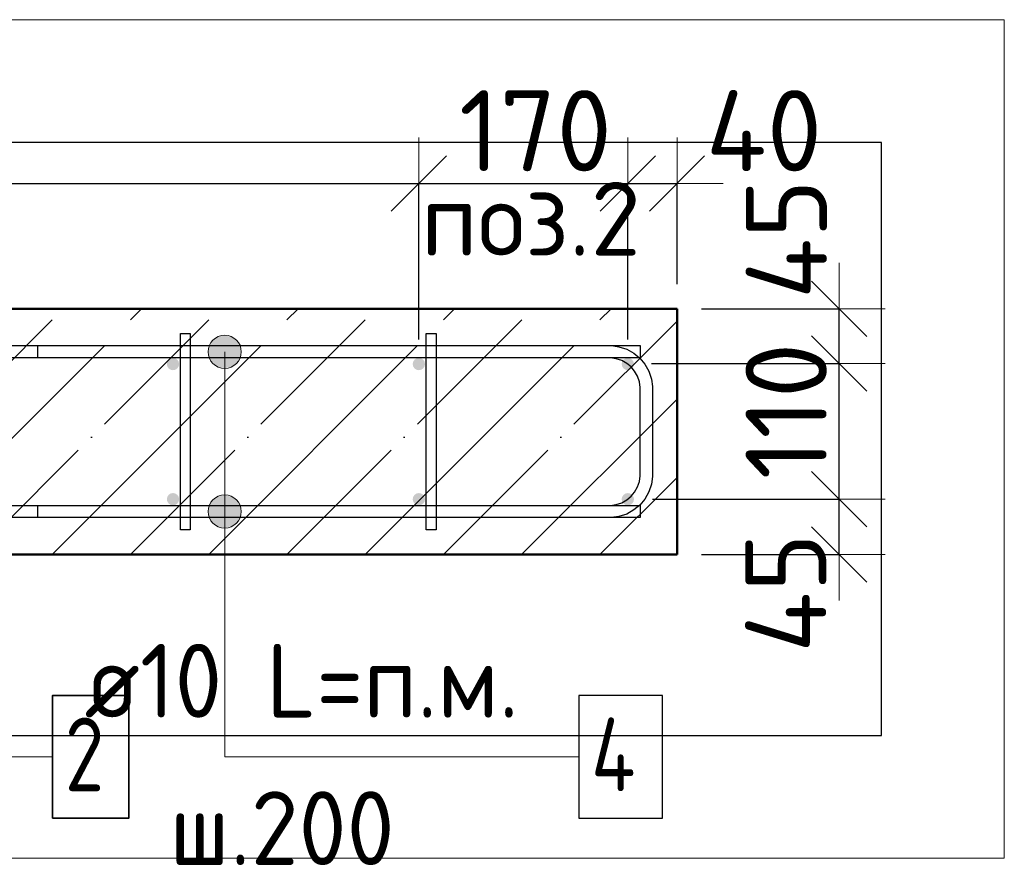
# Model space of a CAD drawing. Header units: millimetres. Extents: x -26477 to 45326, y 46540 to 77465.
# Tile 13 of 50: x -18841 to -18040, y 66775 to 67464. Entities that reach past the tile are written whole.
import ezdxf

# ---------------------------------------------------------------- set-up
doc = ezdxf.new("R2010")
doc.units = ezdxf.units.MM
doc.header["$PDMODE"] = 65
doc.linetypes.add('______11', pattern=[150, 120, -15, 0, -15])
doc.linetypes.add('______5', pattern=[330, 240, -30, 30, -30])
for name, color, linetype, lineweight in [('Standard', 7, 'Continuous', 25), ('Арм.стержн. Арматура края', 96, 'Continuous', 35), ('Арм.стержн. вертикальными 1', 22, 'Continuous', 35), ('Арм.стержн.горизонт. 1', 180, 'Continuous', 35), ('Размерная линия_ общее', 7, 'Continuous', 13)]:
    doc.layers.add(name, color=color, linetype=linetype, lineweight=lineweight)
doc.layers.add('Арм.стержн.Стяжки', color=7, linetype='Continuous', lineweight=35, true_color=0x501e0f)
doc.styles.add('ISOCPEUR', font='ISOCPEUR')
doc.dimstyles.new('DIMSTYLE_4', dxfattribs={"dimtxt": 66, "dimasz": 75, "dimexe": 0, "dimexo": 0, "dimgap": 33, "dimtad": 2, "dimdec": 0, "dimrnd": 5, "dimzin": 12, "dimdsep": 46, "dimtxsty": 'ISOCPEUR', "dimblk1": 'ALL_ML_STRICH', "dimblk2": 'ALL_ML_STRICH', "dimsah": 1, "dimcen": 0, "dimclrd": 7, "dimclre": 256, "dimclrt": 7, "dimadec": 0, "dimazin": 0, "dimtfac": 1, "dimtdec": 0, "dimtix": 1, "dimtmove": 2, "dimatfit": 3, "dimfxl": 0, "dimtvp": 1.2, "dimtzin": 0, "dimlwd": 0, "dimlwe": -3, "dimarcsym": 0})
doc.dimstyles.new('DIMSTYLE_5', dxfattribs={"dimtxt": 66, "dimasz": 75, "dimexe": 0, "dimexo": 0, "dimgap": 33, "dimtad": 2, "dimdec": 0, "dimrnd": 5, "dimzin": 12, "dimdsep": 46, "dimtxsty": 'ISOCPEUR', "dimblk1": 'ALL_ML_STRICH', "dimblk2": 'ALL_ML_STRICH', "dimsah": 1, "dimcen": 0, "dimclrd": 7, "dimclre": 256, "dimclrt": 7, "dimadec": 0, "dimazin": 0, "dimtfac": 1, "dimtdec": 0, "dimtix": 1, "dimtmove": 2, "dimatfit": 3, "dimfxl": 0, "dimtzin": 0, "dimlwd": 0, "dimlwe": -3, "dimarcsym": 0})

# ---------------------------------------------------------------- blocks, each defined once
blk = doc.blocks.new('ALL_ML_STRICH')
at = {"color": 0, "linetype": 'ByBlock', "lineweight": -2}
for p, q in [((0, -0.5), (0, 0.5)), ((-0.3, -0.3), (0.3, 0.3)), ((-1, 0), (0.5, 0))]:
    blk.add_line(p, q, dxfattribs=at)
blk = doc.blocks.new('*D31')
at = {"layer": 'DEFPOINTS', "color": 7, "linetype": 'Continuous', "lineweight": 13, "transparency": 33554687}
for p in [(-18346.68, 67073.39), (-18306.68, 67028.39), (-18174.89, 67028.39)]:
    blk.add_point(p, dxfattribs=at)
at = {"layer": 'Размерная линия_ общее', "color": 253, "linetype": 'Continuous', "lineweight": -2, "true_color": 0xa0a0a0, "transparency": 33554687}
for p, q in [((-18326.68, 67073.39), (-18174.89, 67073.39)), ((-18286.68, 67028.39), (-18174.89, 67028.39))]:
    blk.add_line(p, q, dxfattribs=at)
at = {"layer": 'Размерная линия_ общее', "color": 7, "linetype": 'Continuous', "lineweight": -2, "transparency": 33554687}
blk.add_line((-18174.89, 67028.39), (-18174.89, 67073.39), dxfattribs=at)
at = {"layer": 'Размерная линия_ общее', "color": 7, "linetype": 'Continuous', "lineweight": 13, "transparency": 33554687, "xscale": 75, "yscale": 75, "zscale": 75}
for p, rotation in [((-18174.89, 67073.39), 90), ((-18174.89, 67028.39), 270)]:
    blk.add_blockref('ALL_ML_STRICH', p, dxfattribs=dict(at, rotation=rotation))
at = {"layer": 'Размерная линия_ общее', "color": 7, "linetype": 'Continuous', "lineweight": 13, "transparency": 33554687, "insert": (-18218.2, 66997.11), "char_height": 66, "width": 132, "attachment_point": 5, "rotation": 90, "style": 'ISOCPEUR'}
blk.add_mtext('\\A1;{45}', dxfattribs=at)
blk = doc.blocks.new('*D32')
at = {"layer": 'DEFPOINTS', "color": 7, "linetype": 'Continuous', "lineweight": 13, "transparency": 33554687}
for p in [(-18347.42, 67183.91), (-18346.68, 67073.39), (-18174.89, 67073.39)]:
    blk.add_point(p, dxfattribs=at)
at = {"layer": 'Размерная линия_ общее', "color": 253, "linetype": 'Continuous', "lineweight": -2, "true_color": 0xa0a0a0, "transparency": 33554687}
for p, q in [((-18327.42, 67183.91), (-18174.89, 67183.91)), ((-18326.68, 67073.39), (-18174.89, 67073.39))]:
    blk.add_line(p, q, dxfattribs=at)
at = {"layer": 'Размерная линия_ общее', "color": 7, "linetype": 'Continuous', "lineweight": -2, "transparency": 33554687}
blk.add_line((-18174.89, 67073.39), (-18174.89, 67183.91), dxfattribs=at)
at = {"layer": 'Размерная линия_ общее', "color": 7, "linetype": 'Continuous', "lineweight": 13, "transparency": 33554687, "xscale": 75, "yscale": 75, "zscale": 75}
for p, rotation in [((-18174.89, 67183.91), 90), ((-18174.89, 67073.39), 270)]:
    blk.add_blockref('ALL_ML_STRICH', p, dxfattribs=dict(at, rotation=rotation))
at = {"layer": 'Размерная линия_ общее', "color": 7, "linetype": 'Continuous', "lineweight": 13, "transparency": 33554687, "insert": (-18217.89, 67145.15), "char_height": 66, "width": 198, "attachment_point": 5, "rotation": 90, "style": 'ISOCPEUR'}
blk.add_mtext('\\A1;{110}', dxfattribs=at)
blk = doc.blocks.new('*D33')
at = {"layer": 'DEFPOINTS', "color": 7, "linetype": 'Continuous', "lineweight": 13, "transparency": 33554687}
for p in [(-18306.68, 67228.39), (-18347.42, 67183.91), (-18174.89, 67183.91)]:
    blk.add_point(p, dxfattribs=at)
at = {"layer": 'Размерная линия_ общее', "color": 253, "linetype": 'Continuous', "lineweight": -2, "true_color": 0xa0a0a0, "transparency": 33554687}
for p, q in [((-18286.68, 67228.39), (-18174.89, 67228.39)), ((-18327.42, 67183.91), (-18174.89, 67183.91))]:
    blk.add_line(p, q, dxfattribs=at)
at = {"layer": 'Размерная линия_ общее', "color": 7, "linetype": 'Continuous', "lineweight": -2, "transparency": 33554687}
blk.add_line((-18174.89, 67183.91), (-18174.89, 67228.39), dxfattribs=at)
at = {"layer": 'Размерная линия_ общее', "color": 7, "linetype": 'Continuous', "lineweight": 13, "transparency": 33554687, "xscale": 75, "yscale": 75, "zscale": 75}
for p, rotation in [((-18174.89, 67228.39), 90), ((-18174.89, 67183.91), 270)]:
    blk.add_blockref('ALL_ML_STRICH', p, dxfattribs=dict(at, rotation=rotation))
at = {"layer": 'Размерная линия_ общее', "color": 7, "linetype": 'Continuous', "lineweight": 13, "transparency": 33554687, "insert": (-18217.65, 67285.02), "char_height": 66, "width": 132, "attachment_point": 5, "rotation": 90, "style": 'ISOCPEUR'}
blk.add_mtext('\\A1;{45}', dxfattribs=at)
blk = doc.blocks.new('*D37')
at = {"layer": 'DEFPOINTS', "color": 7, "linetype": 'Continuous', "lineweight": 13, "transparency": 33554687}
for p in [(-19716.68, 67330.33), (-19716.68, 67183.39), (-18516.68, 67183.39)]:
    blk.add_point(p, dxfattribs=at)
at = {"layer": 'Размерная линия_ общее', "color": 253, "linetype": 'Continuous', "lineweight": -2, "true_color": 0xa0a0a0, "transparency": 33554687}
for p, q in [((-19716.68, 67203.39), (-19716.68, 67330.33)), ((-18516.68, 67203.39), (-18516.68, 67330.33))]:
    blk.add_line(p, q, dxfattribs=at)
at = {"layer": 'Размерная линия_ общее', "color": 7, "linetype": 'Continuous', "lineweight": -2, "transparency": 33554687}
blk.add_line((-19716.68, 67330.33), (-18516.68, 67330.33), dxfattribs=at)
at = {"layer": 'Размерная линия_ общее', "color": 7, "linetype": 'Continuous', "lineweight": 13, "transparency": 33554687, "xscale": 75, "yscale": 75, "zscale": 75, "rotation": 180}
blk.add_blockref('ALL_ML_STRICH', (-19716.68, 67330.33), dxfattribs=at)
at = {"layer": 'Размерная линия_ общее', "color": 7, "linetype": 'Continuous', "lineweight": 13, "transparency": 33554687, "xscale": 75, "yscale": 75, "zscale": 75}
blk.add_blockref('ALL_ML_STRICH', (-18516.68, 67330.33), dxfattribs=at)
at = {"layer": 'Размерная линия_ общее', "color": 7, "linetype": 'Continuous', "lineweight": 13, "transparency": 33554687, "insert": (-19317.68, 67406.33), "char_height": 66, "width": 3.3, "attachment_point": 1, "line_spacing_factor": 0.60241, "style": 'ISOCPEUR'}
blk.add_mtext('\\W0.91;6х200=1200', dxfattribs=at)
blk = doc.blocks.new('*D38')
at = {"layer": 'DEFPOINTS', "color": 7, "linetype": 'Continuous', "lineweight": 13, "transparency": 33554687}
for p in [(-18516.68, 67330.33), (-18516.68, 67183.39), (-18346.68, 67183.39)]:
    blk.add_point(p, dxfattribs=at)
at = {"layer": 'Размерная линия_ общее', "color": 253, "linetype": 'Continuous', "lineweight": -2, "true_color": 0xa0a0a0, "transparency": 33554687}
for p, q in [((-18516.68, 67203.39), (-18516.68, 67330.33)), ((-18346.68, 67203.39), (-18346.68, 67330.33))]:
    blk.add_line(p, q, dxfattribs=at)
at = {"layer": 'Размерная линия_ общее', "color": 7, "linetype": 'Continuous', "lineweight": -2, "transparency": 33554687}
blk.add_line((-18516.68, 67330.33), (-18346.68, 67330.33), dxfattribs=at)
at = {"layer": 'Размерная линия_ общее', "color": 7, "linetype": 'Continuous', "lineweight": 13, "transparency": 33554687, "xscale": 75, "yscale": 75, "zscale": 75, "rotation": 180}
blk.add_blockref('ALL_ML_STRICH', (-18516.68, 67330.33), dxfattribs=at)
at = {"layer": 'Размерная линия_ общее', "color": 7, "linetype": 'Continuous', "lineweight": 13, "transparency": 33554687, "xscale": 75, "yscale": 75, "zscale": 75}
blk.add_blockref('ALL_ML_STRICH', (-18346.68, 67330.33), dxfattribs=at)
at = {"layer": 'Размерная линия_ общее', "color": 7, "linetype": 'Continuous', "lineweight": 13, "transparency": 33554687, "insert": (-18421.78, 67373.33), "char_height": 66, "width": 198, "attachment_point": 5, "style": 'ISOCPEUR'}
blk.add_mtext('\\A1;{170}', dxfattribs=at)
blk = doc.blocks.new('*D39')
at = {"layer": 'DEFPOINTS', "color": 7, "linetype": 'Continuous', "lineweight": 13, "transparency": 33554687}
for p in [(-18346.68, 67330.33), (-18306.68, 67228.39), (-18346.68, 67183.39)]:
    blk.add_point(p, dxfattribs=at)
at = {"layer": 'Размерная линия_ общее', "color": 253, "linetype": 'Continuous', "lineweight": -2, "true_color": 0xa0a0a0, "transparency": 33554687}
for p, q in [((-18346.68, 67203.39), (-18346.68, 67330.33)), ((-18306.68, 67248.39), (-18306.68, 67330.33))]:
    blk.add_line(p, q, dxfattribs=at)
at = {"layer": 'Размерная линия_ общее', "color": 7, "linetype": 'Continuous', "lineweight": -2, "transparency": 33554687}
blk.add_line((-18346.68, 67330.33), (-18306.68, 67330.33), dxfattribs=at)
at = {"layer": 'Размерная линия_ общее', "color": 7, "linetype": 'Continuous', "lineweight": 13, "transparency": 33554687, "xscale": 75, "yscale": 75, "zscale": 75, "rotation": 180}
blk.add_blockref('ALL_ML_STRICH', (-18346.68, 67330.33), dxfattribs=at)
at = {"layer": 'Размерная линия_ общее', "color": 7, "linetype": 'Continuous', "lineweight": 13, "transparency": 33554687, "xscale": 75, "yscale": 75, "zscale": 75}
blk.add_blockref('ALL_ML_STRICH', (-18306.68, 67330.33), dxfattribs=at)
at = {"layer": 'Размерная линия_ общее', "color": 7, "linetype": 'Continuous', "lineweight": 13, "transparency": 33554687, "insert": (-18235.92, 67373.33), "char_height": 66, "width": 132, "attachment_point": 5, "style": 'ISOCPEUR'}
blk.add_mtext('\\A1;{40}', dxfattribs=at)

msp = doc.modelspace()

# ---------------------------------------------------------------- hatches: boundary and pattern name
at = {"layer": 'Арм.стержн. вертикальными 1', "linetype": 'Continuous', "lineweight": 50, "transparency": 33554687}
for points in [[(-18711.68, 67183.39), (-18712.06, 67185.31), (-18713.14, 67186.93), (-18714.76, 67188.01), (-18716.68, 67188.39), (-18718.59, 67188.01), (-18720.21, 67186.93), (-18721.29, 67185.31), (-18721.68, 67183.39), (-18721.29, 67181.48), (-18720.21, 67179.86), (-18718.59, 67178.77), (-18716.68, 67178.39), (-18714.76, 67178.77), (-18713.14, 67179.86), (-18712.06, 67181.48)], [(-18511.68, 67183.39), (-18512.06, 67185.31), (-18513.14, 67186.93), (-18514.76, 67188.01), (-18516.68, 67188.39), (-18518.59, 67188.01), (-18520.21, 67186.93), (-18521.29, 67185.31), (-18521.68, 67183.39), (-18521.29, 67181.48), (-18520.21, 67179.86), (-18518.59, 67178.77), (-18516.68, 67178.39), (-18514.76, 67178.77), (-18513.14, 67179.86), (-18512.06, 67181.48)], [(-18341.68, 67183.39), (-18342.06, 67185.31), (-18343.14, 67186.93), (-18344.76, 67188.01), (-18346.68, 67188.39), (-18348.59, 67188.01), (-18350.21, 67186.93), (-18351.29, 67185.31), (-18351.68, 67183.39), (-18351.29, 67181.48), (-18350.21, 67179.86), (-18348.59, 67178.77), (-18346.68, 67178.39), (-18344.76, 67178.77), (-18343.14, 67179.86), (-18342.06, 67181.48)], [(-18711.68, 67073.39), (-18712.06, 67075.3), (-18713.14, 67076.93), (-18714.76, 67078.01), (-18716.68, 67078.39), (-18718.59, 67078.01), (-18720.21, 67076.93), (-18721.29, 67075.3), (-18721.68, 67073.39), (-18721.29, 67071.48), (-18720.21, 67069.86), (-18718.59, 67068.77), (-18716.68, 67068.39), (-18714.76, 67068.77), (-18713.14, 67069.86), (-18712.06, 67071.48)], [(-18511.68, 67073.39), (-18512.06, 67075.3), (-18513.14, 67076.93), (-18514.76, 67078.01), (-18516.68, 67078.39), (-18518.59, 67078.01), (-18520.21, 67076.93), (-18521.29, 67075.3), (-18521.68, 67073.39), (-18521.29, 67071.48), (-18520.21, 67069.86), (-18518.59, 67068.77), (-18516.68, 67068.39), (-18514.76, 67068.77), (-18513.14, 67069.86), (-18512.06, 67071.48)], [(-18341.68, 67073.39), (-18342.06, 67075.3), (-18343.14, 67076.93), (-18344.76, 67078.01), (-18346.68, 67078.39), (-18348.59, 67078.01), (-18350.21, 67076.93), (-18351.29, 67075.3), (-18351.68, 67073.39), (-18351.29, 67071.48), (-18350.21, 67069.86), (-18348.59, 67068.77), (-18346.68, 67068.39), (-18344.76, 67068.77), (-18343.14, 67069.86), (-18342.06, 67071.48)]]:
    msp.add_hatch(color=4, dxfattribs=at).paths.add_polyline_path(points)
at = {"layer": 'Арм.стержн.горизонт. 1', "linetype": 'Continuous', "lineweight": 13, "transparency": 33554687}
for points in [[(-18681.35, 67205), (-18667.85, 67205), (-18674.6, 67206.89)], [(-18681.35, 67205), (-18667.85, 67205), (-18674.6, 67206.89)], [(-18681.35, 67205), (-18667.85, 67205), (-18674.6, 67206.89)], [(-18688.1, 67193.39), (-18661.1, 67193.39), (-18662.99, 67200.14)], [(-18688.1, 67193.39), (-18662.99, 67200.14), (-18686.21, 67200.14)], [(-18688.1, 67193.39), (-18661.1, 67193.39), (-18662.99, 67200.14)], [(-18688.1, 67193.39), (-18662.99, 67200.14), (-18686.21, 67200.14)], [(-18688.1, 67193.39), (-18661.1, 67193.39), (-18662.99, 67200.14)], [(-18688.1, 67193.39), (-18662.99, 67200.14), (-18686.21, 67200.14)], [(-18686.21, 67200.14), (-18662.99, 67200.14), (-18667.85, 67205)], [(-18686.21, 67200.14), (-18667.85, 67205), (-18681.35, 67205)], [(-18686.21, 67200.14), (-18662.99, 67200.14), (-18667.85, 67205)], [(-18686.21, 67200.14), (-18667.85, 67205), (-18681.35, 67205)], [(-18686.21, 67200.14), (-18662.99, 67200.14), (-18667.85, 67205)], [(-18686.21, 67200.14), (-18667.85, 67205), (-18681.35, 67205)], [(-18686.21, 67186.64), (-18661.1, 67193.39), (-18688.1, 67193.39)], [(-18686.21, 67186.64), (-18661.1, 67193.39), (-18688.1, 67193.39)], [(-18686.21, 67186.64), (-18661.1, 67193.39), (-18688.1, 67193.39)], [(-18686.21, 67186.64), (-18662.99, 67186.64), (-18661.1, 67193.39)], [(-18686.21, 67186.64), (-18662.99, 67186.64), (-18661.1, 67193.39)], [(-18686.21, 67186.64), (-18662.99, 67186.64), (-18661.1, 67193.39)], [(-18681.35, 67181.78), (-18662.99, 67186.64), (-18686.21, 67186.64)], [(-18681.35, 67181.78), (-18662.99, 67186.64), (-18686.21, 67186.64)], [(-18681.35, 67181.78), (-18662.99, 67186.64), (-18686.21, 67186.64)], [(-18681.35, 67181.78), (-18667.85, 67181.78), (-18662.99, 67186.64)], [(-18681.35, 67181.78), (-18667.85, 67181.78), (-18662.99, 67186.64)], [(-18681.35, 67181.78), (-18667.85, 67181.78), (-18662.99, 67186.64)], [(-18667.85, 67181.78), (-18681.35, 67181.78), (-18674.6, 67179.89)], [(-18667.85, 67181.78), (-18681.35, 67181.78), (-18674.6, 67179.89)], [(-18667.85, 67181.78), (-18681.35, 67181.78), (-18674.6, 67179.89)], [(-18686.21, 67070.14), (-18662.99, 67070.14), (-18667.85, 67075)], [(-18686.21, 67070.14), (-18667.85, 67075), (-18681.35, 67075)], [(-18686.21, 67070.14), (-18662.99, 67070.14), (-18667.85, 67075)], [(-18686.21, 67070.14), (-18667.85, 67075), (-18681.35, 67075)], [(-18686.21, 67070.14), (-18662.99, 67070.14), (-18667.85, 67075)], [(-18686.21, 67070.14), (-18667.85, 67075), (-18681.35, 67075)], [(-18681.35, 67075), (-18667.85, 67075), (-18674.6, 67076.89)], [(-18681.35, 67075), (-18667.85, 67075), (-18674.6, 67076.89)], [(-18681.35, 67075), (-18667.85, 67075), (-18674.6, 67076.89)], [(-18688.1, 67063.39), (-18661.1, 67063.39), (-18662.99, 67070.14)], [(-18688.1, 67063.39), (-18662.99, 67070.14), (-18686.21, 67070.14)], [(-18688.1, 67063.39), (-18661.1, 67063.39), (-18662.99, 67070.14)], [(-18688.1, 67063.39), (-18662.99, 67070.14), (-18686.21, 67070.14)], [(-18688.1, 67063.39), (-18661.1, 67063.39), (-18662.99, 67070.14)], [(-18688.1, 67063.39), (-18662.99, 67070.14), (-18686.21, 67070.14)], [(-18686.21, 67056.64), (-18661.1, 67063.39), (-18688.1, 67063.39)], [(-18686.21, 67056.64), (-18661.1, 67063.39), (-18688.1, 67063.39)], [(-18686.21, 67056.64), (-18661.1, 67063.39), (-18688.1, 67063.39)], [(-18686.21, 67056.64), (-18662.99, 67056.64), (-18661.1, 67063.39)], [(-18686.21, 67056.64), (-18662.99, 67056.64), (-18661.1, 67063.39)], [(-18686.21, 67056.64), (-18662.99, 67056.64), (-18661.1, 67063.39)], [(-18681.35, 67051.78), (-18662.99, 67056.64), (-18686.21, 67056.64)], [(-18681.35, 67051.78), (-18662.99, 67056.64), (-18686.21, 67056.64)], [(-18681.35, 67051.78), (-18662.99, 67056.64), (-18686.21, 67056.64)], [(-18681.35, 67051.78), (-18667.85, 67051.78), (-18662.99, 67056.64)], [(-18681.35, 67051.78), (-18667.85, 67051.78), (-18662.99, 67056.64)], [(-18681.35, 67051.78), (-18667.85, 67051.78), (-18662.99, 67056.64)], [(-18667.85, 67051.78), (-18681.35, 67051.78), (-18674.6, 67049.89)], [(-18667.85, 67051.78), (-18681.35, 67051.78), (-18674.6, 67049.89)], [(-18667.85, 67051.78), (-18681.35, 67051.78), (-18674.6, 67049.89)]]:
    msp.add_hatch(color=7, dxfattribs=at).paths.add_polyline_path(points)

# ---------------------------------------------------------------- linework, layer by layer
at = {"color": 52, "linetype": 'Continuous', "lineweight": -3, "transparency": 33554687}
for p, q in [((-18140.43, 67363.71), (-19994.6, 67363.71)), ((-18140.43, 67363.71), (-19994.6, 67363.71)), ((-18140.43, 66881.12), (-18140.43, 67363.71)), ((-18140.43, 66881.12), (-18140.43, 67363.71)), ((-19994.6, 66881.12), (-18140.43, 66881.12)), ((-19994.6, 66881.12), (-18140.43, 66881.12))]:
    msp.add_line(p, q, dxfattribs=at)
at = {"layer": 'Standard', "color": 7, "linetype": 'Continuous', "lineweight": 50, "transparency": 33554687}
for p, q in [((-18306.68, 67228.39), (-19756.68, 67228.39)), ((-18306.68, 67028.39), (-18306.68, 67228.39)), ((-19756.68, 67028.39), (-18306.68, 67028.39))]:
    msp.add_line(p, q, dxfattribs=at)
at = {"layer": 'Standard', "color": 7, "linetype": '______11', "lineweight": -3, "transparency": 33554687}
for p, q in [((-19005.83, 67028.39), (-18805.83, 67228.39)), ((-18878.55, 67028.39), (-18678.55, 67228.39)), ((-18751.28, 67028.39), (-18551.28, 67228.39)), ((-18624, 67028.39), (-18424, 67228.39)), ((-18496.72, 67028.39), (-18306.68, 67218.43)), ((-18369.44, 67028.39), (-18306.68, 67091.15))]:
    msp.add_line(p, q, dxfattribs=at)
at = {"layer": 'Standard', "color": 7, "linetype": '______5', "lineweight": -3, "transparency": 33554687}
for p, q in [((-18942.19, 67028.39), (-18742.19, 67228.39)), ((-18814.91, 67028.39), (-18614.91, 67228.39)), ((-18687.64, 67028.39), (-18487.64, 67228.39)), ((-18560.36, 67028.39), (-18360.36, 67228.39)), ((-18433.08, 67028.39), (-18306.68, 67154.79))]:
    msp.add_line(p, q, dxfattribs=at)
at = {"layer": 'Standard', "color": 7, "linetype": 'Continuous', "lineweight": 13, "transparency": 33554687}
msp.add_lwpolyline([(-20094.6, 66781.12), (-18040.43, 66781.12), (-18040.43, 67463.71), (-20094.6, 67463.71), (-20094.6, 66781.12)], dxfattribs=at)
at = {"layer": 'Арм.стержн. Арматура края', "color": 4, "linetype": 'Continuous', "lineweight": 25, "transparency": 33554687}
msp.add_lwpolyline([(-18826.68, 67068.39), (-18360.71, 67068.39), (-18356.19, 67069.02), (-18351.62, 67070.53), (-18347.42, 67072.88), (-18344.01, 67075.73), (-18341.16, 67079.14), (-18338.81, 67083.33), (-18337.3, 67087.91), (-18336.68, 67092.43), (-18336.68, 67164.35), (-18337.3, 67168.87), (-18338.81, 67173.45), (-18341.16, 67177.64), (-18344.01, 67181.06), (-18347.42, 67183.91), (-18351.62, 67186.25), (-18356.19, 67187.76), (-18360.71, 67188.39), (-18826.68, 67188.39), (-18826.68, 67198.39), (-18360.02, 67198.39), (-18353.92, 67197.54), (-18347.57, 67195.45), (-18341.73, 67192.18), (-18336.91, 67188.15), (-18332.89, 67183.34), (-18329.62, 67177.5), (-18327.52, 67171.15), (-18326.68, 67165.05), (-18326.68, 67091.74), (-18327.52, 67085.64), (-18329.62, 67079.29), (-18332.89, 67073.44), (-18336.91, 67068.63), (-18341.73, 67064.61), (-18347.57, 67061.33), (-18353.92, 67059.24), (-18360.02, 67058.39), (-18826.68, 67058.39), (-18826.68, 67068.39)], dxfattribs=at)
msp.add_lwpolyline([(-18826.68, 67068.39), (-18360.71, 67068.39), (-18356.19, 67069.02), (-18351.62, 67070.53), (-18347.42, 67072.88), (-18344.01, 67075.73), (-18341.16, 67079.14), (-18338.81, 67083.33), (-18337.3, 67087.91), (-18336.68, 67092.43), (-18336.68, 67164.35), (-18337.3, 67168.87), (-18338.81, 67173.45), (-18341.16, 67177.64), (-18344.01, 67181.06), (-18347.42, 67183.91), (-18351.62, 67186.25), (-18356.19, 67187.76), (-18360.71, 67188.39), (-18826.68, 67188.39), (-18826.68, 67198.39), (-18360.02, 67198.39), (-18353.92, 67197.54), (-18347.57, 67195.45), (-18341.73, 67192.18), (-18336.91, 67188.15), (-18332.89, 67183.34), (-18329.62, 67177.5), (-18327.52, 67171.15), (-18326.68, 67165.05), (-18326.68, 67091.74), (-18327.52, 67085.64), (-18329.62, 67079.29), (-18332.89, 67073.44), (-18336.91, 67068.63), (-18341.73, 67064.61), (-18347.57, 67061.33), (-18353.92, 67059.24), (-18360.02, 67058.39), (-18826.68, 67058.39), (-18826.68, 67068.39)], dxfattribs=at)
msp.add_lwpolyline([(-18826.68, 67068.39), (-18360.71, 67068.39), (-18356.19, 67069.02), (-18351.62, 67070.53), (-18347.42, 67072.88), (-18344.01, 67075.73), (-18341.16, 67079.14), (-18338.81, 67083.33), (-18337.3, 67087.91), (-18336.68, 67092.43), (-18336.68, 67164.35), (-18337.3, 67168.87), (-18338.81, 67173.45), (-18341.16, 67177.64), (-18344.01, 67181.06), (-18347.42, 67183.91), (-18351.62, 67186.25), (-18356.19, 67187.76), (-18360.71, 67188.39), (-18826.68, 67188.39), (-18826.68, 67198.39), (-18360.02, 67198.39), (-18353.92, 67197.54), (-18347.57, 67195.45), (-18341.73, 67192.18), (-18336.91, 67188.15), (-18332.89, 67183.34), (-18329.62, 67177.5), (-18327.52, 67171.15), (-18326.68, 67165.05), (-18326.68, 67091.74), (-18327.52, 67085.64), (-18329.62, 67079.29), (-18332.89, 67073.44), (-18336.91, 67068.63), (-18341.73, 67064.61), (-18347.57, 67061.33), (-18353.92, 67059.24), (-18360.02, 67058.39), (-18826.68, 67058.39), (-18826.68, 67068.39)], dxfattribs=at)
at = {"layer": 'Арм.стержн. вертикальными 1', "color": 7, "linetype": 'Continuous', "lineweight": 13, "transparency": 33554687}
msp.add_line((-19222.6, 66863.62), (-18814.6, 66863.62), dxfattribs=at)
at = {"layer": 'Арм.стержн. вертикальными 1', "color": 7, "linetype": 'Continuous', "lineweight": 35, "transparency": 33554687}
msp.add_lwpolyline([(-18814.6, 66813.62), (-18752.6, 66813.62), (-18752.6, 66913.62), (-18814.6, 66913.62), (-18814.6, 66813.62)], dxfattribs=at)
at = {"layer": 'Арм.стержн.горизонт. 1', "color": 52, "linetype": 'Continuous', "lineweight": 50, "transparency": 33554687}
for p, q in [((-18306.68, 67228.39), (-18306.68, 67228.39)), ((-18306.68, 67028.39), (-18306.68, 67028.39))]:
    msp.add_line(p, q, dxfattribs=at)
at = {"layer": 'Арм.стержн.горизонт. 1', "color": 7, "linetype": 'Continuous', "lineweight": 13, "transparency": 33554687}
for p, q in [((-18674.6, 67206.89), (-18674.6, 67206.89)), ((-18674.6, 67206.89), (-18674.6, 67206.89)), ((-18674.6, 67206.89), (-18674.6, 67206.89)), ((-18688.1, 67193.39), (-18688.1, 67193.39)), ((-18688.1, 67193.39), (-18688.1, 67193.39)), ((-18688.1, 67193.39), (-18688.1, 67193.39)), ((-18674.6, 66863.62), (-18674.6, 67193.39)), ((-18674.6, 66863.62), (-18674.6, 67193.39)), ((-18674.6, 66863.62), (-18674.6, 67193.39)), ((-18661.1, 67193.39), (-18661.1, 67193.39)), ((-18661.1, 67193.39), (-18661.1, 67193.39)), ((-18661.1, 67193.39), (-18661.1, 67193.39)), ((-18674.6, 67179.89), (-18674.6, 67179.89)), ((-18674.6, 67179.89), (-18674.6, 67179.89)), ((-18674.6, 67179.89), (-18674.6, 67179.89)), ((-18674.6, 67076.89), (-18674.6, 67076.89)), ((-18674.6, 67076.89), (-18674.6, 67076.89)), ((-18674.6, 67076.89), (-18674.6, 67076.89)), ((-18688.1, 67063.39), (-18688.1, 67063.39)), ((-18688.1, 67063.39), (-18688.1, 67063.39)), ((-18688.1, 67063.39), (-18688.1, 67063.39)), ((-18674.6, 66863.62), (-18674.6, 67063.39)), ((-18674.6, 66863.62), (-18674.6, 67063.39)), ((-18674.6, 66863.62), (-18674.6, 67063.39)), ((-18661.1, 67063.39), (-18661.1, 67063.39)), ((-18661.1, 67063.39), (-18661.1, 67063.39)), ((-18661.1, 67063.39), (-18661.1, 67063.39)), ((-18674.6, 67049.89), (-18674.6, 67049.89)), ((-18674.6, 67049.89), (-18674.6, 67049.89)), ((-18674.6, 67049.89), (-18674.6, 67049.89)), ((-18674.6, 66863.62), (-18386.6, 66863.62))]:
    msp.add_line(p, q, dxfattribs=at)
at = {"layer": 'Арм.стержн.горизонт. 1', "color": 4, "linetype": 'Continuous', "lineweight": 25, "transparency": 33554687}
for points in [[(-18336.68, 67188.39), (-19726.68, 67188.39), (-19726.68, 67198.39), (-18336.68, 67198.39), (-18336.68, 67188.39)], [(-18336.68, 67188.39), (-19726.68, 67188.39), (-19726.68, 67198.39), (-18336.68, 67198.39), (-18336.68, 67188.39)], [(-18336.68, 67188.39), (-19726.68, 67188.39), (-19726.68, 67198.39), (-18336.68, 67198.39), (-18336.68, 67188.39)], [(-18336.68, 67058.39), (-19726.68, 67058.39), (-19726.68, 67068.39), (-18336.68, 67068.39), (-18336.68, 67058.39)], [(-18336.68, 67058.39), (-19726.68, 67058.39), (-19726.68, 67068.39), (-18336.68, 67068.39), (-18336.68, 67058.39)], [(-18336.68, 67058.39), (-19726.68, 67058.39), (-19726.68, 67068.39), (-18336.68, 67068.39), (-18336.68, 67058.39)]]:
    msp.add_lwpolyline(points, dxfattribs=at)
at = {"layer": 'Арм.стержн.горизонт. 1', "color": 7, "linetype": 'Continuous', "lineweight": 25, "transparency": 33554687}
msp.add_lwpolyline([(-18386.6, 66813.62), (-18318.6, 66813.62), (-18318.6, 66913.62), (-18386.6, 66913.62), (-18386.6, 66813.62)], dxfattribs=at)
at = {"layer": 'Арм.стержн.горизонт. 1', "color": 7, "linetype": 'Continuous', "lineweight": 13, "transparency": 33554687}
for centre in [(-18674.6, 67193.39), (-18674.6, 67193.39), (-18674.6, 67193.39), (-18674.6, 67063.39), (-18674.6, 67063.39), (-18674.6, 67063.39)]:
    msp.add_circle(centre, 13.5, dxfattribs=at)
at = {"layer": 'Арм.стержн.Стяжки', "color": 40, "linetype": 'Continuous', "lineweight": 25, "transparency": 33554687}
for points in [[(-18710.68, 67048.39), (-18710.68, 67208.39), (-18702.68, 67208.39), (-18702.68, 67048.39), (-18710.68, 67048.39)], [(-18710.68, 67048.39), (-18710.68, 67208.39), (-18702.68, 67208.39), (-18702.68, 67048.39), (-18710.68, 67048.39)], [(-18510.68, 67048.39), (-18510.68, 67208.39), (-18502.68, 67208.39), (-18502.68, 67048.39), (-18510.68, 67048.39)]]:
    msp.add_lwpolyline(points, dxfattribs=at)

# ---------------------------------------------------------------- texts
at = {"layer": 'Standard', "color": 7, "linetype": 'Continuous', "lineweight": 18, "transparency": 33554687, "insert": (-18425.61, 67301.62), "char_height": 60, "width": 211.1538, "attachment_point": 5, "style": 'ISOCPEUR'}
msp.add_mtext('\\A1;{\\fISOCPEUR|i0|b0;\\H60.000000;\\W1.000000;\\C7;поз.2}\\P', dxfattribs=at)
at = {"layer": 'Арм.стержн. вертикальными 1', "color": 7, "linetype": 'Continuous', "lineweight": 25, "transparency": 33554687, "insert": (-18804.6, 66835.62), "char_height": 60, "width": 65.2814, "attachment_point": 7, "style": 'ISOCPEUR'}
msp.add_mtext('\\W0.78;2', dxfattribs=at)
at = {"layer": 'Арм.стержн.горизонт. 1', "color": 7, "linetype": 'Continuous', "lineweight": 25, "transparency": 33554687, "char_height": 60, "attachment_point": 7, "style": 'ISOCPEUR'}
for s, insert, width in [('\\W0.94;ø10 L=п.м.', (-18788.6, 66895.62), 399.9662), ('\\W0.80;4', (-18376.6, 66835.62), 71.9666), ('\\W0.95;ш.200 ', (-18719.6, 66775.62), 262.3992)]:
    msp.add_mtext(s, dxfattribs=dict(at, insert=insert, width=width))

# ---------------------------------------------------------------- dimensions: what is measured, and where the dimension line sits
at = {"layer": 'Размерная линия_ общее', "color": 7, "linetype": 'Continuous', "lineweight": 13, "transparency": 33554687}
for base, p1, p2, picture, middle in [((-18346.68, 67330.33), (-18516.68, 67203.39), (-18346.68, 67203.39), '*D38', (-18421.78, 67373.33)), ((-18306.68, 67330.33), (-18346.68, 67203.39), (-18306.68, 67248.39), '*D39', (-18235.92, 67373.33))]:
    dim = msp.add_linear_dim(base=base, p1=p1, p2=p2, dimstyle='DIMSTYLE_4', override={"dimpost": '<>', "dimclrd": 7, "dimclre": 253, "dimclrt": 7, "dimlwd": 0, "dimlwe": 65533}, dxfattribs=at)
    dim.commit()
    dim.dimension.update_dxf_attribs({"geometry": picture, "text_midpoint": middle, "dimtype": 160})
dim = msp.add_linear_dim(base=(-18516.68, 67330.33), p1=(-19716.68, 67203.39), p2=(-18516.68, 67203.39), text='\\W0.91;6х200=1200', dimstyle='DIMSTYLE_5', override={"dimpost": '<>', "dimclrd": 7, "dimclre": 253, "dimclrt": 7, "dimlwd": 0, "dimlwe": 65533}, dxfattribs=at)
dim.commit()
dim.dimension.update_dxf_attribs({"geometry": '*D37', "text_midpoint": (-19116.68, 67363.33), "dimtype": 160})
for base, p1, p2, picture, middle in [((-18174.89, 67228.39), (-18327.42, 67183.91), (-18286.68, 67228.39), '*D33', (-18217.65, 67285.02)), ((-18174.89, 67183.91), (-18326.68, 67073.39), (-18327.42, 67183.91), '*D32', (-18217.89, 67145.15)), ((-18174.89, 67073.39), (-18286.68, 67028.39), (-18326.68, 67073.39), '*D31', (-18218.2, 66997.11))]:
    dim = msp.add_linear_dim(base=base, p1=p1, p2=p2, angle=90, dimstyle='DIMSTYLE_4', override={"dimpost": '<>', "dimclrd": 7, "dimclre": 253, "dimclrt": 7, "dimlwd": 0, "dimlwe": 65533}, dxfattribs=at)
    dim.commit()
    dim.dimension.update_dxf_attribs({"geometry": picture, "text_midpoint": middle, "dimtype": 160})

doc.saveas('drawing.dxf')
